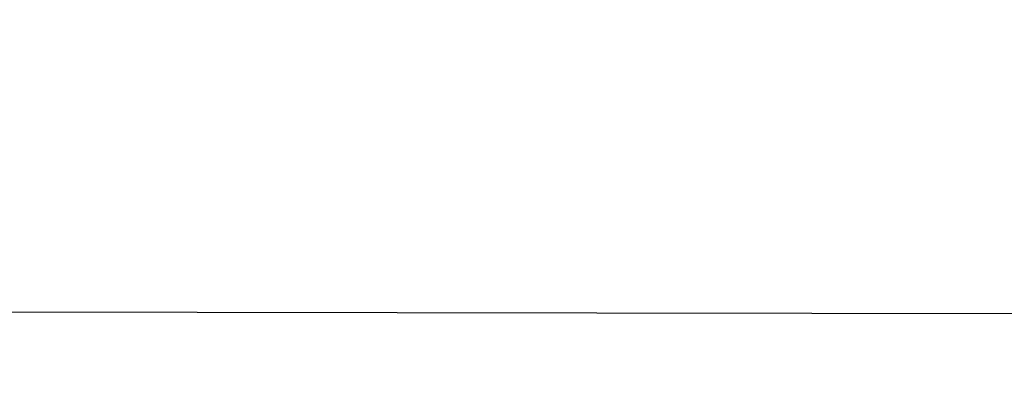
# Model space of a CAD drawing. Header units: millimetres. Extents: x 819 to 2086, y 1198 to 1752.
# Tile 245 of 256: x 2011.1296 to 2011.1402, y 1244.21775 to 1244.22174. Entities that reach past the tile are written whole.
import ezdxf

# ---------------------------------------------------------------- set-up
doc = ezdxf.new("R2010")
doc.units = ezdxf.units.MM
doc.layers.add('SGABELLO', color=15, linetype='Continuous', true_color=0xbf3f3f)

msp = doc.modelspace()

# ---------------------------------------------------------------- linework, layer by layer
at = {"layer": 'SGABELLO'}
for points, degree in [([(2012.902594, 1241.838848, 131.995932), (2012.924003, 1241.824691, 131.708692), (2012.934195, 1241.825034, 131.419128), (2012.921548, 1241.869623, 130.832981), (2012.86668, 1241.973964, 130.23864), (2012.773349, 1242.13929, 129.640194), (2012.647039, 1242.366063, 129.044152), (2012.49446, 1242.653955, 128.457928), (2012.323117, 1243.001887, 127.888946), (2012.140691, 1243.408371, 127.344399), (2011.954738, 1243.871654, 126.831355), (2011.772653, 1244.389553, 126.356807), (2011.601549, 1244.959234, 125.927748), (2011.44819, 1245.576944, 125.551305), (2011.318879, 1246.237595, 125.234655), (2011.219168, 1246.934464, 124.984568), (2011.153507, 1247.659149, 124.806907), (2011.124859, 1248.401653, 124.706044), (2011.134372, 1249.150947, 124.684312), (2011.18123, 1249.895682, 124.741718), (2011.262735, 1250.625053, 124.876003), (2011.374591, 1251.329391, 125.08301), (2011.511294, 1252.000596, 125.357231), (2011.666543, 1252.632164, 125.692427), (2011.833489, 1253.218924, 126.081967), (2012.004941, 1253.756795, 126.519064), (2012.173544, 1254.242508, 126.996971), (2012.331809, 1254.673276, 127.508926), (2012.472303, 1255.046724, 128.047951), (2012.587942, 1255.360949, 128.606901), (2012.672343, 1255.614654, 129.178814), (2012.720382, 1255.807443, 129.757552), (2012.728504, 1255.939778, 130.33879), (2012.716926, 1255.983554, 130.629685), (2012.694736, 1256.012519, 130.920666)], 3), ([(2026.215238, 1244.194438, 150.205794), (2009.548932, 1244.221128, 148.623469)], 1)]:
    msp.add_open_spline(points, degree=degree, dxfattribs=at)
at = {"layer": 'SGABELLO', "extrusion": (-0.008571, -0.997262, 0.073455)}
msp.add_rational_spline([(2009.548932, 1244.221128, 148.623469), (2010.345784, 1243.590611, 140.156238), (2011.137463, 1242.964232, 131.744579)], [1.00000101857, 1.00000503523, 1.00000025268], degree=2, dxfattribs=at)

doc.saveas('drawing.dxf')
